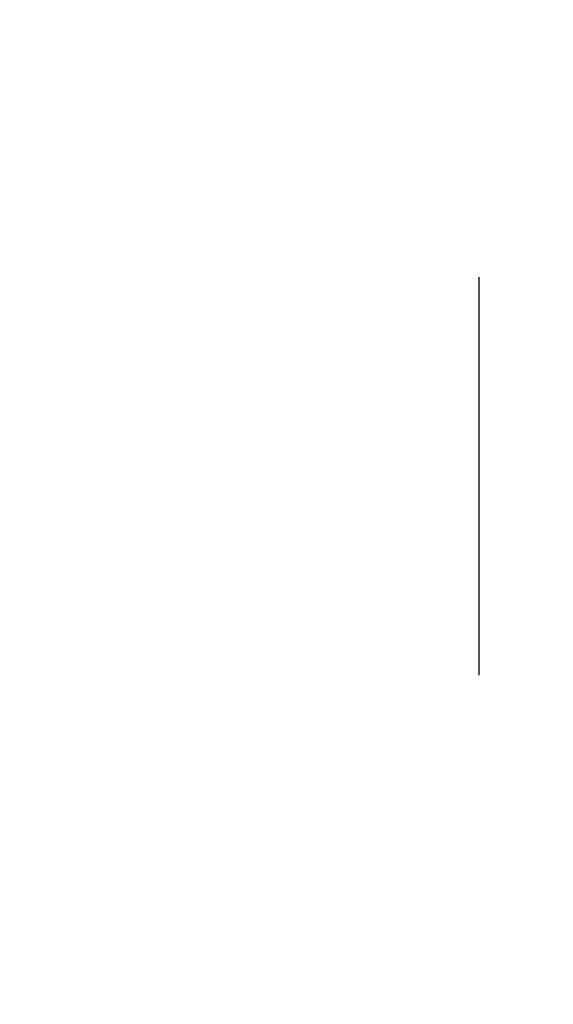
# Model space of a CAD drawing. Header units: inches. Extents: x 0 to 200, y 0 to 130.
# Tile 18 of 91: x 59.39 to 60.87, y 37.13 to 39.85. Entities that reach past the tile are written whole.
import ezdxf

# ---------------------------------------------------------------- set-up
doc = ezdxf.new("R2010")
doc.units = ezdxf.units.IN
doc.header["$LTSCALE"] = 11.011777
doc.header["$MEASUREMENT"] = 0
doc.linetypes.add('HIDDEN', pattern=[0.2, 0.1, -0.1])
doc.layers.get('0').update_dxf_attribs({"linetype": 'CONTINUOUS'})
doc.layers.add('DEFAULT_2', color=8, linetype='HIDDEN')
doc.layers.add('DIMENSIONS', color=7, linetype='CONTINUOUS')
doc.styles.get("Standard").update_dxf_attribs({"font": 'arial.ttf'})
doc.dimstyles.new('DIMSTYLE_1', dxfattribs={"dimtxt": 0.883298, "dimasz": 1.17773, "dimexe": 0.09, "dimexo": 0.07, "dimgap": 0.0375, "dimtad": 0, "dimtih": 1, "dimtoh": 1, "dimzin": 4, "dimdsep": 46, "dimtxsty": 'Standard', "dimblk": '_FILLED', "dimblk1": '_FILLED', "dimblk2": '_FILLED', "dimcen": 0.09, "dimazin": 1, "dimtfac": 1, "dimtofl": 0, "dimtmove": 0, "dimatfit": 3, "dimldrblk": '_FILLED', "dimfxl": 0, "dimtolj": 1, "dimtzin": 4, "dimarcsym": 0})

# ---------------------------------------------------------------- blocks, each defined once
blk = doc.blocks.new('_FILLED')
at = {"color": 0, "linetype": 'ByBlock'}
blk.add_solid([(0, 0), (-1, 0.2), (-1, -0.2)], dxfattribs=at)
blk = doc.blocks.new('*D13')
at = {"layer": 'DIMENSIONS', "color": 2, "linetype": 'Continuous'}
for p, q in [((57.8507, 72.5863), (55.5903, 72.5863)), ((61.4757, 72.5863), (63.8312, 72.5863))]:
    blk.add_line(p, q, dxfattribs=at)
at = {"layer": 'DIMENSIONS', "color": 2, "linetype": 'Continuous', "xscale": 1.1777301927, "yscale": 1.1777301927, "zscale": 1.1777301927}
blk.add_blockref('_FILLED', (57.8507, 72.5863), dxfattribs=at)
at = {"layer": 'DIMENSIONS', "color": 2, "linetype": 'Continuous', "xscale": 1.1777301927, "yscale": 1.1777301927, "zscale": 1.1777301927, "rotation": 180}
blk.add_blockref('_FILLED', (61.4757, 72.5863), dxfattribs=at)
at = {"layer": 'DIMENSIONS', "color": 2, "linetype": 'Continuous', "insert": (55.1486, 73.0279), "char_height": 0.8833, "width": 2.400337, "attachment_point": 3, "line_spacing_factor": 0.9}
blk.add_mtext('3.63', dxfattribs=at)

msp = doc.modelspace()

# ---------------------------------------------------------------- linework, layer by layer
at = {"layer": 'DEFAULT_2', "color": 8, "linetype": 'HIDDEN'}
msp.add_line((60.6632, 91.998), (60.6632, 35.028), dxfattribs=at)

# ---------------------------------------------------------------- dimensions: what is measured, and where the dimension line sits
at = {"layer": 'DIMENSIONS', "color": 2, "linetype": 'Continuous'}
dim = msp.add_linear_dim(base=(61.4757176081, 72.5862751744), p1=(57.8507176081, 91.6379779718), p2=(61.4757176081, 34.3669779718), dimstyle='DIMSTYLE_1', dxfattribs=at)
dim.commit()
dim.dimension.update_dxf_attribs({"geometry": '*D13', "text_midpoint": (53.9472941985, 72.5813488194), "dimtype": 160})

doc.saveas('drawing.dxf')
